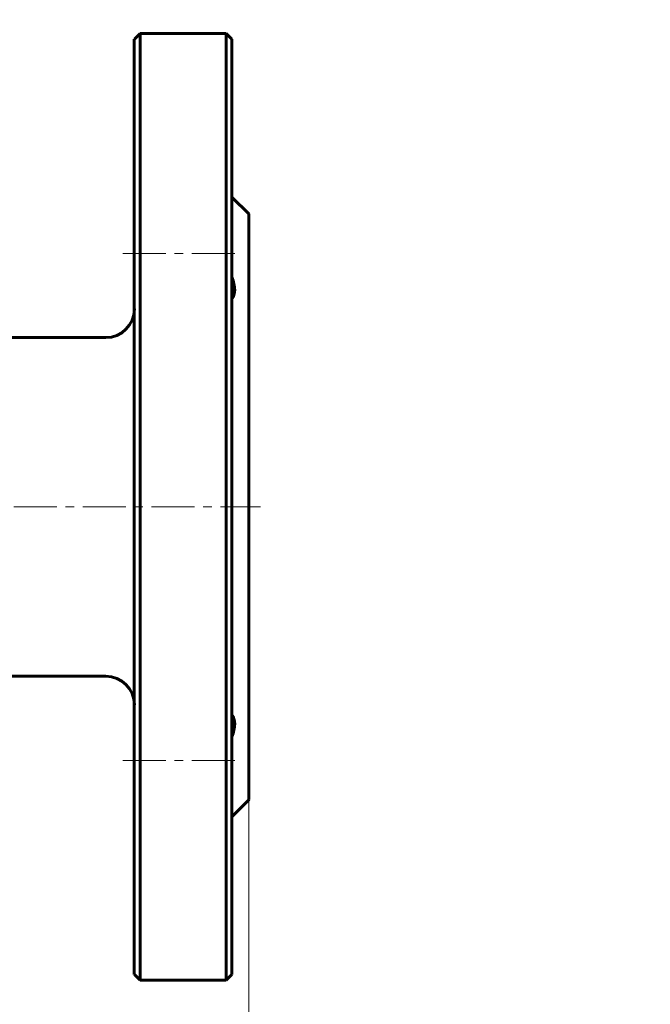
# Model space of a CAD drawing. Header units: millimetres. Extents: x 0 to 594, y 0 to 420.
# Tile 5 of 7: x 247 to 357, y 159 to 331. Entities that reach past the tile are written whole.
import ezdxf

# ---------------------------------------------------------------- set-up
doc = ezdxf.new("R2010")
doc.units = ezdxf.units.MM
for name, pattern in [('K5LT_AXLED', [12, 7.5, -1.5, 1.5, -1.5]), ('K5LT_BASIC', [0]), ('K5LT_THIN', [0])]:
    doc.linetypes.add(name, pattern=pattern)
doc.layers.add('Системный слой', color=7, linetype='Continuous')
doc.layers.add('Системный слой (1)', color=7, linetype='Continuous', true_color=0x6c6c6c)
doc.styles.add('KDIMTEXTSTYLE', font='GOST_AU.SHX', dxfattribs={"width": 0.96, "oblique": 15, "height": 5})
doc.styles.add('KTEXTSTYLE', font='GOST_AU.SHX', dxfattribs={"width": 0.96, "height": 5})
doc.dimstyles.new('KDIMSTYLE (1.00)', dxfattribs={"dimtxt": 5, "dimasz": 1, "dimexe": 2, "dimexo": 0, "dimgap": 1, "dimtad": 1, "dimtxsty": 'KDIMTEXTSTYLE', "dimsah": 1, "dimcen": 0, "dimdle": 1, "dimadec": 0, "dimazin": 0, "dimtfac": 0.667, "dimtmove": 0, "dimatfit": 3, "dimfxl": 1, "dimtvp": 1, "dimtolj": 1, "dimtzin": 0, "dimarcsym": 0})

# ---------------------------------------------------------------- blocks, each defined once
blk = doc.blocks.new('U4')
at = {"layer": 'Системный слой (1)', "color": 150, "linetype": 'K5LT_BASIC', "lineweight": 60, "true_color": 0x0080ff}
for p, q in [((283.84, 245.65), (283.84, 327.15)), ((283.84, 164.15), (283.84, 245.65))]:
    blk.add_line(p, q, dxfattribs=at)
blk = doc.blocks.new('U7')
at = {"layer": 'Системный слой (1)', "color": 150, "linetype": 'K5LT_BASIC', "lineweight": 60, "true_color": 0x0080ff}
for p, q in [((266.84, 327.15), (266.84, 245.65)), ((266.84, 245.65), (266.84, 164.15))]:
    blk.add_line(p, q, dxfattribs=at)
blk = doc.blocks.new('U8')
at = {"layer": 'Системный слой (1)', "color": 150, "linetype": 'K5LT_BASIC', "lineweight": 60, "true_color": 0x0080ff}
for p, q in [((286.84, 296.65), (286.84, 245.65)), ((286.84, 245.65), (286.84, 194.65))]:
    blk.add_line(p, q, dxfattribs=at)
blk = doc.blocks.new('D0')
at = {"layer": 'Системный слой (1)'}
for points in [[(61.34, 117.69), (61.84, 118.34), (56.84, 117.69), (61.84, 117.03)], [(286.84, 117.69), (281.84, 118.34), (282.34, 117.69), (281.84, 117.03)]]:
    blk.add_hatch(color=7, dxfattribs=at).paths.add_polyline_path(points)
at = {"layer": 'Системный слой (1)', "color": 7, "linetype": 'K5LT_THIN', "lineweight": 18}
for p, q in [((56.84, 245.65), (56.84, 115.69)), ((286.84, 245.65), (286.84, 115.69)), ((56.84, 117.69), (61.84, 118.34)), ((61.84, 117.03), (56.84, 117.69)), ((56.84, 117.69), (286.84, 117.69)), ((61.84, 118.34), (61.34, 117.69)), ((61.34, 117.69), (61.84, 117.03)), ((282.34, 117.69), (281.84, 118.34)), ((281.84, 118.34), (286.84, 117.69)), ((286.84, 117.69), (281.84, 117.03)), ((281.84, 117.03), (282.34, 117.69))]:
    blk.add_line(p, q, dxfattribs=at)
blk.add_wipeout([(161.87, 118.69), (161.87, 126.07), (181.02, 126.07), (181.02, 118.69)]).dxf.layer = 'Системный слой (1)'
at = {"layer": 'Системный слой (1)', "color": 7, "char_height": 5, "attachment_point": 1, "style": 'KTEXTSTYLE'}
for s, insert in [('\\H5.0;\\W1.000;\\Q15;\\Q15;\\W0.965;230', (161.87, 125.27)), ('\\H5.0;\\W1.000;\\Q15;\\Q15;\\W0.965;±', (171.13, 125.27)), ('\\H5.0;\\W1.000;\\Q15;\\Q15;\\W0.965;1,5', (174.04, 125.27))]:
    blk.add_mtext(s, dxfattribs=dict(at, insert=insert))
blk = doc.blocks.new('KDIMARROW_01')
at = {"layer": 'Системный слой'}
blk.add_hatch(color=0, dxfattribs=at).paths.add_polyline_path([(-5, -0.66), (0, 0), (-5, 0.66), (-4.5, 0)])
at = {"layer": 'Системный слой', "color": 0, "linetype": 'K5LT_THIN', "lineweight": 18}
for p, q in [((-4.5, 0), (-5, 0.66)), ((-5, 0.66), (0, 0)), ((0, 0), (-5, -0.66)), ((-5, -0.66), (-4.5, 0))]:
    blk.add_line(p, q, dxfattribs=at)
at = {"layer": 'Системный слой (1)', "color": 0, "linetype": 'K5LT_THIN', "lineweight": 18}
blk.add_line((471.45, 245.65), (470.45, 245.65), dxfattribs=at)
blk = doc.blocks.new('D4')
at = {"layer": 'Системный слой (1)'}
for points in [[(171.84, 352.59), (176.84, 353.25), (176.34, 352.59), (176.84, 351.93)], [(356.84, 352.59), (351.84, 353.25), (352.34, 352.59), (351.84, 351.93)]]:
    blk.add_hatch(color=7, dxfattribs=at).paths.add_polyline_path(points)
at = {"layer": 'Системный слой (1)', "color": 7, "linetype": 'K5LT_THIN', "lineweight": 18}
for p, q in [((171.84, 320.65), (171.84, 354.59)), ((356.84, 344.25), (356.84, 354.59)), ((171.84, 352.59), (176.84, 353.25)), ((176.84, 351.93), (171.84, 352.59)), ((356.84, 352.59), (171.84, 352.59)), ((176.84, 353.25), (176.34, 352.59)), ((176.34, 352.59), (176.84, 351.93)), ((352.34, 352.59), (351.84, 353.25)), ((351.84, 353.25), (356.84, 352.59)), ((356.84, 352.59), (351.84, 351.93)), ((351.84, 351.93), (352.34, 352.59))]:
    blk.add_line(p, q, dxfattribs=at)
blk.add_wipeout([(240.9, 353.59), (240.9, 360.97), (250.39, 360.97), (250.39, 353.59)]).dxf.layer = 'Системный слой (1)'
at = {"layer": 'Системный слой (1)', "color": 7, "insert": (240.9, 360.18), "char_height": 5, "attachment_point": 1, "style": 'KTEXTSTYLE'}
blk.add_mtext('\\H5.0;\\W1.000;\\Q15;\\Q15;\\W0.965;185', dxfattribs=at)

msp = doc.modelspace()

# ---------------------------------------------------------------- linework, layer by layer
at = {"layer": 'Системный слой (1)', "color": 150, "linetype": 'K5LT_BASIC', "lineweight": 60, "true_color": 0x0080ff}
for p, q in [((266.844, 327.147), (267.844, 328.147)), ((282.844, 328.147), (267.844, 328.147)), ((267.844, 245.647), (267.844, 328.147)), ((283.844, 327.147), (282.844, 328.147)), ((282.844, 328.147), (282.844, 245.647)), ((286.844, 296.647), (283.844, 299.647)), ((261.844, 275.147), (231.844, 275.147)), ((267.844, 163.147), (267.844, 245.647)), ((282.844, 245.647), (282.844, 163.147)), ((261.844, 216.147), (231.844, 216.147)), ((286.844, 194.647), (283.844, 191.647)), ((266.844, 164.147), (267.844, 163.147)), ((282.844, 163.147), (267.844, 163.147)), ((283.844, 164.147), (282.844, 163.147))]:
    msp.add_line(p, q, dxfattribs=at)
at = {"layer": 'Системный слой (1)', "color": 30, "linetype": 'K5LT_AXLED', "lineweight": 18, "true_color": 0xff8000}
msp.add_line((264.844, 289.841), (285.844, 289.841), dxfattribs=at)
at = {"layer": 'Системный слой (1)', "color": 150, "linetype": 'K5LT_BASIC', "lineweight": 60, "true_color": 0x0080ff}
for centre, start, end in [((261.844, 280.147), 270, 0), ((261.844, 211.147), 0, 90)]:
    msp.add_arc(centre, 5, start, end, dxfattribs=at)
msp.add_open_spline([(283.844, 281.838), (284.168, 282.257), (284.344, 282.824), (284.344, 284.13), (284.168, 284.91), (283.844, 285.725)], degree=3, knots=[2.46791737, 2.46791737, 2.46791737, 2.46791737, 2.7451, 2.7451, 3.02228262, 3.02228262, 3.02228262, 3.02228262], dxfattribs=at)

# ---------------------------------------------------------------- block references
at = {"layer": 'Системный слой (1)'}
for name in ['U7', 'U4', 'U8']:
    msp.add_blockref(name, (0, 0), dxfattribs=at)

# ---------------------------------------------------------------- next in the draw order: dimensions: what is measured, and where the dimension line sits
at = {"layer": 'Системный слой (1)', "color": 7}
for base, p1, p2, override, picture, middle in [((356.844, 352.592), (171.844, 320.647), (356.844, 344.247), {"dimexo": 0, "dimpost": '\\H5.0;\\W0.965;\\Q15;<>', "dimblk1": 'KDIMARROW_01', "dimblk2": 'KDIMARROW_01', "dimse1": 0, "dimse2": 0, "dimclrt": 7, "dimtol": 1, "dimtp": 0, "dimtm": 0, "dimtdec": 5, "dimtolj": 1}, 'D4', (245.844, 352.592)), ((56.844, 117.685), (286.844, 245.647), (56.844, 245.647), {"dimexo": 0, "dimpost": '\\H5.0;\\W0.965;\\Q15;<>', "dimblk1": 'KDIMARROW_01', "dimblk2": 'KDIMARROW_01', "dimse1": 0, "dimse2": 0, "dimclrt": 7, "dimtol": 1, "dimtp": 1.5, "dimtm": 1.5, "dimtdec": 5, "dimtolj": 1}, 'D0', (171.844, 117.685))]:
    dim = msp.add_linear_dim(base=base, p1=p1, p2=p2, dimstyle='KDIMSTYLE (1.00)', override=override, dxfattribs=at)
    dim.commit()
    dim.dimension.update_dxf_attribs({"geometry": picture, "text_midpoint": middle, "dimtype": 160})

# ---------------------------------------------------------------- next in the draw order: linework, layer by layer
at = {"layer": 'Системный слой (1)', "color": 30, "linetype": 'K5LT_AXLED', "lineweight": 18, "true_color": 0xff8000}
for p, q in [((209.844, 245.647), (288.844, 245.647)), ((264.844, 201.453), (285.844, 201.453))]:
    msp.add_line(p, q, dxfattribs=at)
at = {"layer": 'Системный слой (1)', "color": 150, "linetype": 'K5LT_BASIC', "lineweight": 60, "true_color": 0x0080ff}
msp.add_open_spline([(283.844, 205.569), (284.168, 206.384), (284.344, 207.163), (284.344, 208.47), (284.168, 209.037), (283.844, 209.456)], degree=3, knots=[2.46791737, 2.46791737, 2.46791737, 2.46791737, 2.7451, 2.7451, 3.02228262, 3.02228262, 3.02228262, 3.02228262], dxfattribs=at)

doc.saveas('drawing.dxf')
